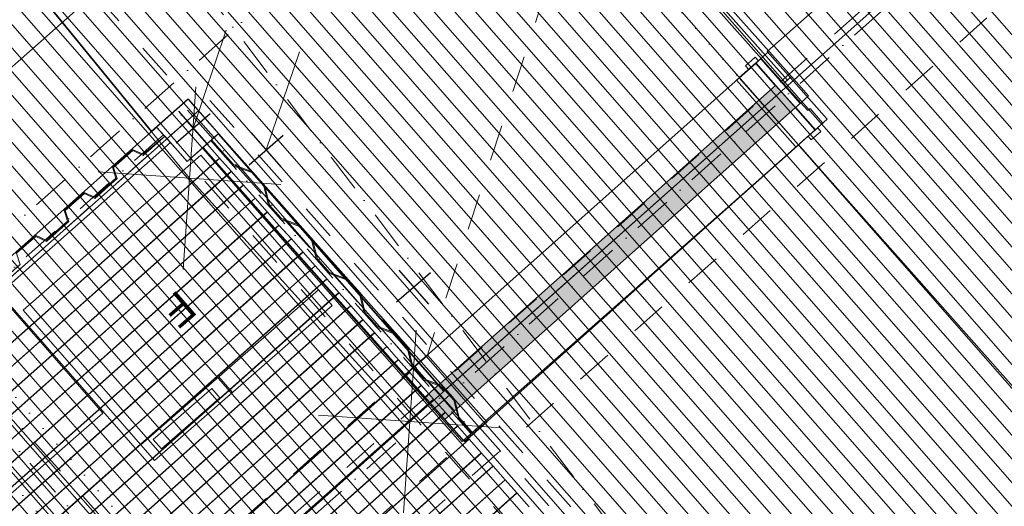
# Model space of a CAD drawing. Header units: millimetres. Extents: x -738537 to 1850049, y -250217 to 604013.
# Tile 192 of 204: x -168425 to -164622, y 518240 to 520120. Entities that reach past the tile are written whole.
import ezdxf

# ---------------------------------------------------------------- set-up
doc = ezdxf.new("R2010")
doc.units = ezdxf.units.MM
doc.header["$MEASUREMENT"] = 0
doc.set_wipeout_variables(frame=1)
for name, pattern in [('Dashed', [280, 140, -140]), ('Dashed Small', [140, 70, -70]), ('Dense Dotted', [80, 0, -80]), ('Dot & Dashed', [280, 150, -60, 0, -70]), ('Dotted', [300, 0, -300]), ('Long Dashed', [700, 400, -300]), ('Wipeout_Contour', [1000, 0, -1000])]:
    doc.linetypes.add(name, pattern=pattern)
for name, color, linetype, lineweight in [('0_Pen_No__1', 214, 'Continuous', 35), ('0_Pen_No__128', 9, 'Continuous', 0), ('0_Pen_No__15', 7, 'Continuous', 20), ('0_Pen_No__16', 8, 'Continuous', 20), ('0_Pen_No__161', 1, 'Continuous', 5), ('0_Pen_No__2', 1, 'Continuous', 25), ('0_Pen_No__3', 30, 'Continuous', 15), ('0_Pen_No__4', 5, 'Continuous', 5), ('0_Pen_No__5', 4, 'Continuous', 5), ('0_Pen_No__6', 7, 'Continuous', 5), ('0_Pen_No__69', 255, 'Continuous', 20), ('0_Pen_No__8', 255, 'Continuous', 0), ('0_Pen_No__86', 255, 'Continuous', 20), ('0_Pen_No__90', 255, 'Continuous', 20)]:
    doc.layers.add(name, color=color, linetype=linetype, lineweight=lineweight)
for name, color, linetype, lineweight, true_color in [('0_Pen_No__10', 7, 'Continuous', 20, 0x996633), ('0_Pen_No__168', 7, 'Continuous', 5, 0x996633), ('0_Pen_No__7', 7, 'Continuous', 5, 0x9f07ff)]:
    doc.layers.add(name, color=color, linetype=linetype, lineweight=lineweight, true_color=true_color)
doc.styles.add('GENERATED_STYLE_3', font='GOTHICB.TTF')

msp = doc.modelspace()

# ---------------------------------------------------------------- hatches: boundary and pattern name
at = {"layer": '0_Pen_No__8', "linetype": 'Continuous', "lineweight": 0, "true_color": 0x3f3f3f}
for points in [[(-167894.4, 519705.1), (-167894.3, 519704.2), (-167893.9, 519703.3), (-167866.5, 519672.2), (-167863.5, 519674.9), (-167890, 519704.8), (-167774.8, 519807), (-167662, 519679.9), (-167688.9, 519656), (-167600, 519555.8), (-167527.9, 519528.8), (-167481.4, 519476.5), (-167463.2, 519401.7), (-167415.4, 519347.9), (-167343.4, 519320.9), (-167296.9, 519268.6), (-167278.7, 519193.8), (-167230.9, 519140), (-167158.8, 519113), (-167112.3, 519060.6), (-167094.1, 518985.9), (-167046.3, 518932), (-166974.3, 518905.1), (-166927.8, 518852.7), (-166909.6, 518778), (-166865.8, 518728.6), (-166793.7, 518701.7), (-166747.2, 518649.3), (-166729, 518574.5), (-166681.2, 518520.7), (-166609.2, 518493.7), (-166562.7, 518441.4), (-166544.5, 518366.6), (-166496.7, 518312.8), (-166424.6, 518285.8), (-166378.2, 518233.5), (-166359.9, 518158.7), (-166312.2, 518104.9), (-166240.1, 518077.9), (-166193.6, 518025.6), (-166175.4, 517950.8), (-166135.6, 517905.9), (-166063.5, 517879), (-166017, 517826.6), (-165998.8, 517751.9), (-165951, 517698), (-165879, 517671.1), (-165832.5, 517618.7), (-165814.3, 517543.9), (-165773.1, 517497.6), (-165701.1, 517470.6), (-165654.6, 517418.3), (-165636.4, 517343.5), (-165588.6, 517289.7), (-165516.5, 517262.7), (-165470.1, 517210.4), (-165451.8, 517135.6), (-165412, 517090.7), (-165340, 517063.8), (-165293.5, 517011.4), (-165275.3, 516936.7), (-165227.5, 516882.8), (-165155.4, 516855.9), (-165108.9, 516803.5), (-165090.7, 516728.7), (-165042.9, 516674.9), (-164970.9, 516647.9), (-164924.4, 516595.6), (-164906.2, 516520.8), (-164858.4, 516467), (-164786.3, 516440), (-164739.9, 516387.7), (-164721.6, 516312.9), (-164677.8, 516263.6), (-164605.8, 516236.6), (-164559.3, 516184.2), (-164541.1, 516109.5), (-164493.3, 516055.6), (-164421.2, 516028.7), (-164374.8, 515976.3), (-164356.5, 515901.6), (-164308.8, 515847.7), (-164236.7, 515820.8), (-164190.2, 515768.4), (-164172, 515693.7), (-164124.2, 515639.8), (-164052.1, 515612.9), (-164005.7, 515560.5), (-163987.5, 515485.7), (-163960.9, 515455.8), (-163957.9, 515458.5), (-163983.8, 515487.7), (-164002, 515562.4), (-164049.8, 515616.3), (-164121.9, 515643.2), (-164168.3, 515695.6), (-164186.6, 515770.3), (-164234.4, 515824.2), (-164306.4, 515851.1), (-164352.9, 515903.5), (-164371.1, 515978.2), (-164418.9, 516032.1), (-164491, 516059), (-164537.4, 516111.4), (-164555.6, 516186.2), (-164603.4, 516240), (-164675.5, 516267), (-164718, 516314.8), (-164736.2, 516389.6), (-164784, 516443.4), (-164856.1, 516470.4), (-164902.5, 516522.7), (-164920.7, 516597.5), (-164968.5, 516651.3), (-165040.6, 516678.3), (-165087.1, 516730.7), (-165105.3, 516805.4), (-165153.1, 516859.3), (-165225.1, 516886.2), (-165271.6, 516938.6), (-165289.8, 517013.3), (-165337.6, 517067.2), (-165409.7, 517094.1), (-165448.2, 517137.5), (-165466.4, 517212.3), (-165514.2, 517266.1), (-165586.3, 517293.1), (-165632.7, 517345.4), (-165650.9, 517420.2), (-165698.7, 517474), (-165770.8, 517501), (-165810.6, 517545.9), (-165828.8, 517620.6), (-165876.6, 517674.5), (-165948.7, 517701.4), (-165995.2, 517753.8), (-166013.4, 517828.5), (-166061.2, 517882.4), (-166133.2, 517909.3), (-166171.8, 517952.7), (-166190, 518027.5), (-166237.8, 518081.3), (-166309.8, 518108.3), (-166356.3, 518160.6), (-166374.5, 518235.4), (-166422.3, 518289.2), (-166494.4, 518316.2), (-166540.8, 518368.5), (-166559, 518443.3), (-166606.8, 518497.1), (-166678.9, 518524.1), (-166725.4, 518576.5), (-166743.6, 518651.2), (-166791.4, 518705.1), (-166863.4, 518732), (-166905.9, 518779.9), (-166924.1, 518854.6), (-166971.9, 518908.5), (-167044, 518935.4), (-167090.5, 518987.8), (-167108.7, 519062.6), (-167156.5, 519116.4), (-167228.5, 519143.4), (-167275, 519195.7), (-167293.2, 519270.5), (-167341, 519324.3), (-167413.1, 519351.3), (-167459.6, 519403.6), (-167477.8, 519478.4), (-167525.6, 519532.2), (-167597.6, 519559.2), (-167643.4, 519610.8), (-167683.3, 519655.7), (-167658.6, 519677.6), (-167657.8, 519678.6), (-167657.6, 519679.6), (-167657.7, 519680.7), (-167658.3, 519681.8), (-167771.8, 519809.7), (-167772.5, 519810.3), (-167773.8, 519810.9), (-167775.1, 519811), (-167776.8, 519810.5), (-167777.5, 519810), (-167893.9, 519706.7), (-167894.3, 519705.8)], [(-167863.5, 519674.9), (-167948, 519599.9), (-167988.7, 519618.6), (-168066.4, 519549.6), (-168052.7, 519507), (-168134.9, 519433.9), (-168175.6, 519452.6), (-168253.4, 519383.6), (-168239.7, 519341), (-168321.9, 519268), (-168363.6, 519287.1), (-168441, 519218.4), (-168427.3, 519175.8), (-168509.6, 519102.8), (-168549.3, 519121), (-168627.4, 519051.7), (-168613.6, 519009.1), (-168700.4, 518932.1), (-168741, 518950.8), (-168819.1, 518881.5), (-168805.7, 518839.9), (-168888, 518766.9), (-168928.7, 518785.6), (-169006.1, 518716.9), (-168992, 518673.2), (-169074.3, 518600.2), (-169115, 518618.9), (-169192.8, 518549.9), (-169179, 518507.2), (-169261.3, 518434.2), (-169302, 518452.9), (-169379.7, 518383.9), (-169366, 518341.3), (-169447.8, 518263.3), (-169361.4, 518340), (-169375.1, 518382.6), (-169301.3, 518448.2), (-169260.6, 518429.5), (-169174.4, 518506), (-169188.2, 518548.6), (-169114.3, 518614.2), (-169073.6, 518595.5), (-168987.4, 518671.9), (-169001.5, 518715.6), (-168928, 518780.9), (-168887.3, 518762.2), (-168801.1, 518838.6), (-168814.5, 518880.2), (-168740.3, 518946.1), (-168699.7, 518927.4), (-168609, 519007.8), (-168622.7, 519050.4), (-168548.5, 519116.3), (-168508.9, 519098), (-168422.7, 519174.5), (-168436.4, 519217.1), (-168362.9, 519282.4), (-168321.2, 519263.3), (-168235, 519339.7), (-168248.8, 519382.4), (-168174.9, 519447.9), (-168134.2, 519429.2), (-168048.1, 519505.7), (-168061.8, 519548.3), (-167987.9, 519613.9), (-167947.3, 519595.2)]]:
    msp.add_hatch(color=250, dxfattribs=at).paths.add_polyline_path(points)

# ---------------------------------------------------------------- linework, layer by layer
at = {"layer": '0_Pen_No__1', "color": 7, "linetype": 'Continuous', "lineweight": 35}
msp.add_line((-165581.2, 519951.8), (-165608.9, 519927.2), dxfattribs=at)
msp.add_line((-165581.2, 519951.8), (-165608.9, 519927.2), dxfattribs=at)
msp.add_line((-165581.2, 519951.8), (-165608.9, 519927.2), dxfattribs=at)
msp.add_lwpolyline([(-166928.3, 531806.3), (-159411.4, 525241.3), (-166786.1, 518684.9), (-167774.5, 519812.7), (-167915.8, 519687.3), (-169462.1, 521581.4), (-170999.8, 523450.9), (-171760.3, 524705.1), (-169916.6, 527470), (-169343.8, 527088.1), (-168053.7, 529013), (-167424.2, 525918.9), (-166241.8, 524667.7), (-165143.7, 525687.8), (-165950.1, 526566.2), (-167282.9, 531400.3)], close=True, dxfattribs=at)
at = {"layer": '0_Pen_No__3', "color": 7, "linetype": 'Continuous', "lineweight": 15}
for p, q in [((-165584.1, 519974.7), (-165621.5, 519941.4)), ((-165608.9, 519927.2), (-165571.5, 519960.5)), ((-165571.5, 519960.5), (-165584.1, 519974.7)), ((-165562.5, 519968.4), (-165581.2, 519951.8)), ((-165621.5, 519941.4), (-165608.9, 519927.2)), ((-166651.2, 518547.4), (-166711, 518494.3)), ((-160006.5, 511060.8), (-166651.2, 518547.4)), ((-160066.3, 511007.7), (-166711, 518494.3))]:
    msp.add_line(p, q, dxfattribs=at)
msp.add_lwpolyline([(-161459.3, 523616.4), (-162528.4, 524819), (-165486.5, 522193.5), (-164417.7, 520986.2), (-165655.5, 519885.8), (-158661.4, 512020.6), (-161000.3, 509940.8), (-160550.1, 509434.5), (-160072.2, 509869.7), (-146311.3, 491713.3), (-146288.8, 491683.7), (-141875.7, 485860.3), (-134132.3, 489842.1), (-149778.1, 515524.1), (-150456.9, 515110.5), (-159275.2, 525087.2), (-159407, 524970.1), (-159640.9, 525233.1)], close=True, dxfattribs=at)
for points in [[(-166378.2, 518233.5), (-166424.6, 518285.8), (-166496.7, 518312.8), (-166544.5, 518366.6), (-166562.7, 518441.4), (-166609.2, 518493.7), (-166681.2, 518520.7), (-166729, 518574.5), (-166747.2, 518649.3), (-166793.7, 518701.7), (-166865.8, 518728.6), (-166909.6, 518778), (-166927.8, 518852.7), (-166974.3, 518905.1), (-167046.3, 518932), (-167094.1, 518985.9), (-167112.3, 519060.6), (-167158.8, 519113), (-167230.9, 519140), (-167278.7, 519193.8), (-167296.9, 519268.6), (-167343.4, 519320.9), (-167415.4, 519347.9), (-167463.2, 519401.7), (-167481.4, 519476.5), (-167527.9, 519528.8), (-167600, 519555.8), (-167688.9, 519656), (-167662, 519679.9), (-167774.8, 519807), (-167890, 519704.8), (-167863.5, 519674.9), (-167893.7, 519702.9), (-167777.5, 519810), (-167772.5, 519810.3), (-167658.3, 519681.8), (-167683.3, 519655.7), (-167643.4, 519610.8), (-167597.6, 519559.2), (-167525.6, 519532.2), (-167477.8, 519478.4), (-167459.6, 519403.6), (-167413.1, 519351.3), (-167341, 519324.3), (-167293.2, 519270.5), (-167275, 519195.7), (-167228.5, 519143.4), (-167156.5, 519116.4), (-167108.7, 519062.6), (-167090.5, 518987.8), (-167044, 518935.4), (-166971.9, 518908.5), (-166924.1, 518854.6), (-166905.9, 518779.9), (-166863.4, 518732), (-166791.4, 518705.1), (-166743.6, 518651.2), (-166725.4, 518576.5), (-166678.9, 518524.1), (-166606.8, 518497.1), (-166559, 518443.3), (-166540.8, 518368.5), (-166494.4, 518316.2), (-166422.3, 518289.2), (-166374.5, 518235.4)], [(-168441, 519218.4), (-168363.6, 519287.1), (-168321.9, 519268), (-168239.7, 519341), (-168253.4, 519383.6), (-168175.6, 519452.6), (-168134.9, 519433.9), (-168052.7, 519507), (-168066.4, 519549.6), (-167988.7, 519618.6), (-167948, 519599.9), (-167860.8, 519671.9), (-167947.3, 519595.2), (-167987.9, 519613.9), (-168061.8, 519548.3), (-168048.1, 519505.7), (-168134.2, 519429.2), (-168174.9, 519447.9), (-168248.8, 519382.4), (-168235, 519339.7), (-168321.2, 519263.3), (-168362.9, 519282.4), (-168436.4, 519217.1), (-168422.7, 519174.5), (-168508.9, 519098)]]:
    msp.add_lwpolyline(points, dxfattribs=at)
at = {"layer": '0_Pen_No__5', "color": 7, "linetype": 'Dot & Dashed', "lineweight": 5}
msp.add_line((-160036.6, 511034.1), (-166681.2, 518520.7), dxfattribs=at)
at = {"layer": '0_Pen_No__6', "color": 7, "linetype": 'Dashed', "lineweight": 5}
msp.add_lwpolyline([(-164447.9, 520961.4), (-165559.5, 522215.8), (-165698.2, 522372.9), (-168134.3, 520219.7), (-166885.4, 518806.8)], dxfattribs=at)
at = {"layer": '0_Pen_No__69', "color": 255, "linetype": 'Dot & Dashed', "lineweight": 20}
msp.add_line((-160493.1, 509481.6), (-169261.3, 519396.1), dxfattribs=at)
at = {"layer": '0_Pen_No__90', "color": 255, "linetype": 'Continuous', "lineweight": 20}
for p, q in [((-160454.6, 509528.7), (-169209.5, 519428)), ((-160545.1, 509449.8), (-169299.4, 519348.5))]:
    msp.add_line(p, q, dxfattribs=at)

# ---------------------------------------------------------------- next in the draw order: wipeouts: each hides what was drawn before it
at = {"color": 254, "linetype": 'Wipeout_Contour', "lineweight": 0, "ltscale": 2313201.876745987}
msp.add_wipeout([(-167777.5, 519572), (-167656.3, 519679.6), (-167774.5, 519812.7), (-167895.7, 519705.2)], dxfattribs=at)

# ---------------------------------------------------------------- next in the draw order: linework, layer by layer
at = {"layer": '0_Pen_No__10', "color": 25, "linetype": 'Dot & Dashed', "lineweight": 20, "true_color": 0x996633}
msp.add_line((-167777, 519770.3), (-163775.5, 515262), dxfattribs=at)
at = {"layer": '0_Pen_No__128', "color": 9, "linetype": 'Long Dashed', "lineweight": 0}
msp.add_line((-167754.3, 519700.7), (-166156.9, 524440.7), dxfattribs=at)
at = {"layer": '0_Pen_No__3', "color": 7, "linetype": 'Continuous', "lineweight": 15}
for p, q in [((-167774.5, 519812.7), (-167895.7, 519705.1)), ((-167656.3, 519679.6), (-167774.5, 519812.7)), ((-167895.7, 519705.1), (-169476.7, 518301.8)), ((-167895.7, 519705.1), (-167777.5, 519572)), ((-167895.7, 519705.1), (-167842.6, 519645.3)), ((-167777.5, 519572), (-167656.3, 519679.6)), ((-167716.2, 519626.5), (-167656.3, 519679.6)), ((-167656.3, 519679.6), (-163822.9, 515360.6)), ((-167842.6, 519645.3), (-169423.6, 518242)), ((-167716.2, 519626.5), (-163882.7, 515307.5))]:
    msp.add_line(p, q, dxfattribs=at)
at = {"layer": '0_Pen_No__3', "color": 7, "linetype": 'Dashed Small', "lineweight": 15}
for p, q in [((-167774.5, 519812.7), (-167895.7, 519705.1)), ((-167656.3, 519679.6), (-167774.5, 519812.7)), ((-167895.7, 519705.1), (-167777.5, 519572)), ((-167777.5, 519572), (-167656.3, 519679.6))]:
    msp.add_line(p, q, dxfattribs=at)
at = {"layer": '0_Pen_No__3', "color": 7, "linetype": 'Dotted', "lineweight": 15}
for p, q in [((-167799.5, 519750.4), (-167754.6, 519790.3)), ((-167754.6, 519790.3), (-163753.1, 515281.9)), ((-167799.5, 519750.4), (-163798, 515242.1))]:
    msp.add_line(p, q, dxfattribs=at)
at = {"layer": '0_Pen_No__5', "color": 7, "linetype": 'Dot & Dashed', "lineweight": 5}
for p, q in [((-167869, 519675.1), (-169450, 518271.8)), ((-167686.4, 519652.9), (-163853, 515333.9))]:
    msp.add_line(p, q, dxfattribs=at)

# ---------------------------------------------------------------- next in the draw order: wipeouts: each hides what was drawn before it
at = {"color": 254, "linetype": 'Wipeout_Contour', "lineweight": 0, "ltscale": 9754086.387606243}
msp.add_wipeout([(-160225.7, 521702.2), (-161717.2, 523387.3), (-162555.8, 524335.5), (-165256.6, 521934.8), (-164417.7, 520986.2), (-165537.4, 519996.8), (-165305.8, 519735), (-165416.5, 519636.9), (-158808, 512184.7), (-157423.8, 513417.9), (-156349.9, 512212.2), (-154672.9, 513722.2), (-154023.4, 512994.4), (-152734.7, 514134), (-154821.5, 516494.1), (-153315.9, 517825.4), (-158270.7, 523430.4)], dxfattribs=at)

# ---------------------------------------------------------------- next in the draw order: hatches: boundary and pattern name
at = {"layer": '0_Pen_No__128', "linetype": 'Continuous', "lineweight": 0}
h = msp.add_hatch(dxfattribs=at)
h.set_pattern_fill('PATTERN__TILES_ANGLED', color=9, style=0, pattern_type=2)
h.set_pattern_definition([(41.24, (433280, 499600), (-263700, 300770), []), (131.24, (433280, 499600), (300770, 263700), [])])
h.paths.add_polyline_path([(-160225.7, 521702.2), (-161717.2, 523387.3), (-162555.8, 524335.5), (-165256.6, 521934.8), (-164417.7, 520986.2), (-165537.4, 519996.8), (-165305.8, 519735), (-165416.5, 519636.9), (-158808, 512184.7), (-157423.8, 513417.9), (-156349.9, 512212.2), (-154672.9, 513722.2), (-154023.4, 512994.4), (-152734.7, 514134), (-154821.5, 516494.1), (-153315.9, 517825.4), (-158270.7, 523430.4)])

# ---------------------------------------------------------------- next in the draw order: linework, layer by layer
at = {"layer": '0_Pen_No__1', "color": 7, "linetype": 'Continuous', "lineweight": 35}
for p, q in [((-165504.8, 519865.9), (-165581.2, 519951.8)), ((-165504.8, 519865.9), (-165581.2, 519951.8)), ((-165504.8, 519865.9), (-165581.2, 519951.8)), ((-165428.4, 519779.9), (-165504.8, 519865.9)), ((-165428.4, 519779.9), (-165504.8, 519865.9)), ((-165428.4, 519779.9), (-165504.8, 519865.9)), ((-165352, 519694), (-165428.4, 519779.9)), ((-165352, 519694), (-165428.4, 519779.9)), ((-165352, 519694), (-165428.4, 519779.9)), ((-165352, 519694), (-165379.6, 519669.4)), ((-165352, 519694), (-165379.6, 519669.4)), ((-165352, 519694), (-165379.6, 519669.4))]:
    msp.add_line(p, q, dxfattribs=at)
at = {"layer": '0_Pen_No__168', "color": 25, "linetype": 'Continuous', "lineweight": 5, "true_color": 0x996633}
msp.add_lwpolyline([(-160225.7, 521702.2), (-161716.5, 523387.9), (-162555.8, 524335.5), (-165256.6, 521934.8), (-164417.7, 520986.2), (-165537.4, 519996.8), (-165305.8, 519735), (-165416.5, 519636.9), (-158808, 512184.7), (-157423.8, 513417.9), (-156349.9, 512212.2), (-154672.9, 513722.2), (-154023.4, 512994.4), (-152734.7, 514134), (-154821.5, 516494.1), (-153315.9, 517825.4), (-158270.7, 523430.4)], close=True, dxfattribs=at)
at = {"layer": '0_Pen_No__3', "color": 7, "linetype": 'Continuous', "lineweight": 15}
for p, q in [((-165409.7, 519796.6), (-165562.5, 519968.4)), ((-165581.2, 519951.8), (-165428.4, 519779.9)), ((-165428.4, 519779.9), (-165409.7, 519796.6)), ((-165342.3, 519702.6), (-165379.6, 519669.4)), ((-165329.7, 519688.4), (-165342.3, 519702.6))]:
    msp.add_line(p, q, dxfattribs=at)
at = {"layer": '0_Pen_No__6', "color": 7, "linetype": 'Continuous', "lineweight": 5}
for p, q in [((-165805.8, 520276.7), (-165459, 519886.6)), ((-165444, 519899.9), (-165473.9, 519873.3)), ((-165377.6, 519825.1), (-165444, 519899.9)), ((-165473.9, 519873.3), (-165407.5, 519798.5)), ((-165407.5, 519798.5), (-165377.6, 519825.1)), ((-165407.5, 519798.5), (-165428.4, 519779.9)), ((-165428.4, 519779.9), (-165352, 519694)), ((-165380.9, 519768.7), (-165407.5, 519798.5)), ((-165371.9, 519776.6), (-165380.9, 519768.7)), ((-165322.1, 519720.6), (-165371.9, 519776.6)), ((-165352, 519694), (-165322.1, 519720.6))]:
    msp.add_line(p, q, dxfattribs=at)
for points in [[(-165820.8, 520263.4), (-165473.9, 519873.3), (-165459, 519886.6), (-165805.8, 520276.7)], [(-165805.8, 520276.7), (-165459, 519886.6), (-165444, 519899.9), (-165790.9, 520290)]]:
    msp.add_lwpolyline(points, close=True, dxfattribs=at)

# ---------------------------------------------------------------- next in the draw order: wipeouts: each hides what was drawn before it
at = {"color": 254, "linetype": 'Wipeout_Contour', "lineweight": 0, "ltscale": 12560755.47312737}
msp.add_wipeout([(-167777.5, 519572), (-167842.4, 519645.4), (-169426.2, 518245.2), (-169358.8, 518167), (-169419.9, 518114.3), (-161786.7, 509481), (-161708.6, 509550.1), (-161659.8, 509494.8), (-160959.5, 510119.4), (-160965.6, 510127.3), (-160789.1, 510283.9), (-160779, 510271.1), (-160082, 510889.8), (-160092.8, 510902), (-160086.7, 510907.3), (-160127.7, 510953.3), (-160006.5, 511060.8), (-160034.7, 511092), (-158807.6, 512185.1), (-165416.5, 519636.9), (-166715, 518490.7), (-167716.1, 519626.3)], dxfattribs=at)

# ---------------------------------------------------------------- next in the draw order: hatches: boundary and pattern name
at = {"layer": '0_Pen_No__6', "linetype": 'Continuous', "lineweight": 5}
h = msp.add_hatch(dxfattribs=at)
h.set_pattern_fill('PLYWOOD', style=0, pattern_type=2)
h.set_pattern_definition([(311.2073, (-160298.73, 517708.34), (45.13985, 39.52713), [])])
h.paths.add_polyline_path([(-160478.1, 527202.9), (-169738.8, 519016), (-161361.6, 509539.8), (-150638.5, 516072.5)])
at = {"layer": '0_Pen_No__7', "linetype": 'Continuous', "lineweight": 5, "true_color": 0x3f3f3f}
msp.add_hatch(color=250, dxfattribs=at).paths.add_polyline_path([(-165504.8, 519865.9), (-166859.5, 518661.5), (-166783.1, 518575.5), (-165428.4, 519779.9)])

# ---------------------------------------------------------------- next in the draw order: linework, layer by layer
at = {"layer": '0_Pen_No__1', "color": 7, "linetype": 'Continuous', "lineweight": 35}
for p, q in [((-165504.8, 519865.9), (-166859.5, 518661.5)), ((-165428.4, 519779.9), (-166783.1, 518575.5)), ((-166859.5, 518661.5), (-166935.9, 518747.4)), ((-166859.5, 518661.5), (-166935.9, 518747.4)), ((-166783.1, 518575.5), (-166859.5, 518661.5)), ((-166783.1, 518575.5), (-166859.5, 518661.5)), ((-166706.7, 518489.6), (-166783.1, 518575.5)), ((-166706.7, 518489.6), (-166783.1, 518575.5))]:
    msp.add_line(p, q, dxfattribs=at)
for points in [[(-165581.2, 519951.8), (-166935.9, 518747.4)], [(-166706.7, 518489.6), (-165352, 519694)]]:
    msp.add_lwpolyline(points, dxfattribs=at)
for points in [[(-165416.4, 519636.8), (-165645.6, 519894.6), (-165581.2, 519951.8), (-165352, 519694)], [(-166706.7, 518489.6), (-166935.9, 518747.4), (-166850, 518823.8), (-166620.8, 518566)]]:
    msp.add_lwpolyline(points, close=True, dxfattribs=at)
at = {"layer": '0_Pen_No__128', "color": 9, "linetype": 'Long Dashed', "lineweight": 0}
msp.add_line((-167473, 519616.7), (-165857.9, 524348.3), dxfattribs=at)
at = {"layer": '0_Pen_No__15', "color": 7, "linetype": 'Continuous', "lineweight": 20}
for p, q in [((-167769.2, 519507.7), (-169462.1, 521581.4)), ((-167793.8, 519155), (-167744.7, 519860.4)), ((-167793.8, 519155), (-167744.7, 519860.4)), ((-167416.5, 519483.1), (-168121.9, 519532.2)), ((-167416.5, 519483.1), (-168121.9, 519532.2)), ((-166918.3, 518567.3), (-167769.2, 519507.7)), ((-166942.8, 518214.6), (-166893.7, 518920)), ((-166565.6, 518542.8), (-167271, 518591.9))]:
    msp.add_line(p, q, dxfattribs=at)
at = {"layer": '0_Pen_No__16', "color": 8, "linetype": 'Continuous', "lineweight": 20}
msp.add_line((-169172.3, 519303.7), (-160810.9, 526694.3), dxfattribs=at)
at = {"layer": '0_Pen_No__16', "color": 8, "linetype": 'Dense Dotted', "lineweight": 20}
for p, q in [((-165017.4, 519185.6), (-167316.8, 521785.8)), ((-167113.3, 517159.9), (-169412.8, 519760.1)), ((-167351.6, 517081.4), (-169651, 519681.6))]:
    msp.add_line(p, q, dxfattribs=at)
at = {"layer": '0_Pen_No__161', "color": 1, "linetype": 'Dashed', "lineweight": 5}
for points in [[(-134080.8, 489757.6), (-134363.5, 489612.2), (-141432.8, 485974.3), (-141774.5, 485715.3), (-160005.6, 509770.4), (-160426.5, 509387.1), (-167789, 517831.7), (-164294.1, 520938.8), (-165362.9, 522146.1), (-162404.8, 524771.6), (-161335.7, 523569.1), (-159386.3, 525311.6), (-150333.3, 515063.1), (-149723.6, 515434.6)], [(-134568.4, 489894.8), (-134521.3, 489919), (-141617.3, 486267.4), (-141696.8, 486207.1), (-159948.4, 510289.2), (-160398.1, 509879.6), (-167304.4, 517800.9), (-163807.6, 520909.7), (-164876.2, 522116.8), (-162433.6, 524284.8), (-161363.7, 523081.3), (-159415.1, 524823.1), (-150400.5, 514618.2), (-149838.7, 514960.5)], [(-169513.2, 518189.3), (-167689.8, 519807.6), (-159803.6, 510922.7), (-161627, 509304.3)]]:
    msp.add_lwpolyline(points, close=True, dxfattribs=at)
at = {"layer": '0_Pen_No__2', "color": 7, "linetype": 'Continuous', "lineweight": 25}
for p, q in [((-159411.4, 525241.3), (-167898.1, 517696.3)), ((-167819.9, 519643.7), (-167688.7, 519757.8)), ((-167811.3, 519766.3), (-167697.2, 519635.1)), ((-167538.6, 519559.6), (-167407.4, 519673.7)), ((-167530.1, 519682.3), (-167416, 519551.1)), ((-166968.8, 519029.4), (-166837.6, 519143.6)), ((-166960.3, 519152.1), (-166846.1, 519020.9))]:
    msp.add_line(p, q, dxfattribs=at)
at = {"layer": '0_Pen_No__2', "color": 7, "linetype": 'Dashed', "lineweight": 25}
for p, q in [((-167994.6, 517806.2), (-166935.9, 518747.4)), ((-167509.9, 517780), (-166706.7, 518489.6))]:
    msp.add_line(p, q, dxfattribs=at)
at = {"layer": '0_Pen_No__3', "color": 7, "linetype": 'Continuous', "lineweight": 15}
for p, q in [((-167779.5, 519728), (-169513.2, 518189.3)), ((-167779.5, 519728), (-167652.8, 519585.1)), ((-165379.6, 519669.4), (-165367, 519655.2)), ((-165367, 519655.2), (-165329.7, 519688.4)), ((-167652.8, 519585.1), (-169386.4, 518046.4)), ((-167652.1, 519584.4), (-169385.7, 518045.7)), ((-167652.8, 519585.1), (-167607.6, 519534.3)), ((-167607.6, 519534.3), (-169341.2, 517995.6)), ((-167607, 519533.5), (-169340.6, 517994.8)), ((-167607.6, 519534.3), (-167559.8, 519480.4)), ((-167560.5, 519481.2), (-169294.1, 517942.5)), ((-167559.8, 519480.4), (-169293.5, 517941.7)), ((-167559.8, 519480.4), (-167514.7, 519429.6)), ((-167515.4, 519430.3), (-169249, 517891.6)), ((-167514.7, 519429.6), (-169248.3, 517890.9)), ((-167514.7, 519429.6), (-167468.2, 519377.2)), ((-167468.2, 519377.2), (-169201.8, 517838.5)), ((-167467.6, 519376.5), (-169201.2, 517837.8)), ((-167468.2, 519377.2), (-167423.1, 519326.4)), ((-167423.1, 519326.4), (-169156.7, 517787.7)), ((-167422.4, 519325.6), (-169156.1, 517786.9)), ((-167423.1, 519326.4), (-167375.3, 519272.5)), ((-167376, 519273.3), (-169109.6, 517734.6)), ((-167375.3, 519272.5), (-169108.9, 517733.8)), ((-167375.3, 519272.5), (-167330.2, 519221.7)), ((-167330.8, 519222.4), (-169064.4, 517683.7)), ((-167330.2, 519221.7), (-169063.8, 517683)), ((-167330.2, 519221.7), (-167283.7, 519169.3)), ((-167283.7, 519169.3), (-169017.3, 517630.6)), ((-167283, 519168.6), (-169016.7, 517629.9)), ((-167283.7, 519169.3), (-167238.6, 519118.5)), ((-167238.6, 519118.5), (-168972.2, 517579.8)), ((-167237.9, 519117.7), (-168971.5, 517579)), ((-167238.6, 519118.5), (-167190.8, 519064.6)), ((-167191.4, 519065.4), (-168925, 517526.7)), ((-167190.8, 519064.6), (-168924.4, 517525.9)), ((-167190.8, 519064.6), (-167145.6, 519013.8)), ((-167146.3, 519014.5), (-168879.9, 517475.8)), ((-167145.6, 519013.8), (-168879.2, 517475.1)), ((-167145.6, 519013.8), (-167099.2, 518961.4)), ((-167099.2, 518961.4), (-168832.8, 517422.7)), ((-167098.5, 518960.7), (-168832.1, 517422)), ((-167099.2, 518961.4), (-167054, 518910.6)), ((-167054, 518910.6), (-168787.6, 517371.9)), ((-167053.4, 518909.8), (-168787, 517371.1)), ((-167054, 518910.6), (-167006.2, 518856.7)), ((-167006.9, 518857.5), (-168740.5, 517318.7)), ((-167006.2, 518856.7), (-168739.9, 517318)), ((-167006.2, 518856.7), (-166961.1, 518805.9)), ((-166961.8, 518806.6), (-168695.4, 517267.9)), ((-166961.1, 518805.9), (-168694.7, 517267.2)), ((-166961.1, 518805.9), (-166918.6, 518758)), ((-166918.6, 518758), (-168652.2, 517219.3)), ((-166918, 518757.3), (-168651.6, 517218.5)), ((-166918.6, 518758), (-166873.5, 518707.2)), ((-166873.5, 518707.2), (-168607.1, 517168.4)), ((-166872.8, 518706.4), (-168606.4, 517167.7)), ((-166873.5, 518707.2), (-166825.7, 518653.3)), ((-166826.3, 518654.1), (-168560, 517115.3)), ((-166825.7, 518653.3), (-168559.3, 517114.6)), ((-166825.7, 518653.3), (-166780.6, 518602.5)), ((-166781.2, 518603.2), (-168514.8, 517064.5)), ((-166780.6, 518602.5), (-168514.2, 517063.7)), ((-166780.6, 518602.5), (-166734.1, 518550.1)), ((-166734.1, 518550.1), (-168467.7, 517011.4)), ((-166733.4, 518549.4), (-168467, 517010.6)), ((-166734.1, 518550.1), (-166688.9, 518499.3)), ((-166688.9, 518499.3), (-168422.6, 516960.5)), ((-166688.3, 518498.5), (-168421.9, 516959.8)), ((-166688.9, 518499.3), (-166641.2, 518445.4)), ((-166641.8, 518446.2), (-168375.4, 516907.4)), ((-166641.2, 518445.4), (-168374.8, 516906.7)), ((-166641.2, 518445.4), (-166596, 518394.6)), ((-166596.7, 518395.3), (-168330.3, 516856.6)), ((-166596, 518394.6), (-168329.6, 516855.8)), ((-166596, 518394.6), (-166549.6, 518342.2)), ((-166549.6, 518342.2), (-168283.2, 516803.5)), ((-166548.9, 518341.5), (-168282.5, 516802.7)), ((-166549.6, 518342.2), (-166504.4, 518291.4)), ((-166504.4, 518291.4), (-168238, 516752.6)), ((-166503.8, 518290.6), (-168237.4, 516751.9)), ((-166504.4, 518291.4), (-166456.6, 518237.5))]:
    msp.add_line(p, q, dxfattribs=at)
for points in [[(-167777.5, 519572), (-167716.1, 519626.3), (-166715, 518490.7), (-165416.5, 519636.9), (-158807.6, 512185.1), (-160034.7, 511092), (-160006.5, 511060.8), (-160127.7, 510953.3), (-160086.7, 510907.3), (-160092.8, 510902), (-160082, 510889.8), (-160779, 510271.1), (-160789.1, 510283.9), (-160965.6, 510127.3), (-160959.5, 510119.4), (-161659.8, 509494.8), (-161708.6, 509550.1), (-161786.7, 509481), (-169419.9, 518114.3), (-169358.8, 518167), (-169426.2, 518245.2), (-167842.4, 519645.4)], [(-168505.1, 519058.3), (-169429.9, 518249.3), (-169359.5, 518167.8), (-169419.9, 518114.3), (-167633, 516093.3), (-167191.7, 516479.3), (-168637.4, 518132), (-168103.4, 518599.2)]]:
    msp.add_lwpolyline(points, close=True, dxfattribs=at)
at = {"layer": '0_Pen_No__4', "color": 7, "linetype": 'Dashed', "lineweight": 5}
for p, q in [((-167774.5, 519812.7), (-160006.5, 511060.8)), ((-167895.7, 519705.1), (-160127.7, 510953.3))]:
    msp.add_line(p, q, dxfattribs=at)
at = {"layer": '0_Pen_No__4', "color": 7, "linetype": 'Continuous', "lineweight": 5}
for p, q in [((-167957, 518477.1), (-167270.4, 519076.3)), ((-167603.1, 518679.8), (-167655.7, 518740.1)), ((-167682.8, 518695.2), (-167908.8, 518497.9)), ((-167651.2, 518659), (-167682.8, 518695.2)), ((-167877.3, 518461.8), (-167651.2, 518659)), ((-167908.8, 518497.9), (-167877.3, 518461.8))]:
    msp.add_line(p, q, dxfattribs=at)
msp.add_lwpolyline([(-167904.4, 518416.8), (-167217.8, 519016), (-167724.6, 519596.7), (-168411.2, 518997.5)], close=True, dxfattribs=at)
at = {"layer": '0_Pen_No__5', "color": 7, "linetype": 'Dot & Dashed', "lineweight": 5}
for p, q in [((-157571.9, 528995.5), (-171175.5, 516901.3)), ((-157571.9, 528995.5), (-171175.5, 516901.3)), ((-156505.6, 527789.7), (-170109.2, 515695.5)), ((-156505.6, 527789.7), (-170109.2, 515695.5)), ((-170943, 524499.7), (-136359.9, 478867.9)), ((-170943, 524499.7), (-136359.9, 478867.9)), ((-170228.1, 520581.2), (-158978.1, 507927.2)), ((-170228.1, 520581.2), (-158978.1, 507927.2))]:
    msp.add_line(p, q, dxfattribs=at)
at = {"layer": '0_Pen_No__6', "color": 7, "linetype": 'Dashed', "lineweight": 5}
msp.add_line((-165698.2, 522372.9), (-166850, 518823.8), dxfattribs=at)
at = {"layer": '0_Pen_No__69', "color": 255, "linetype": 'Dot & Dashed', "lineweight": 20}
msp.add_line((-160493.1, 509481.6), (-169261.3, 519396.1), dxfattribs=at)
at = {"layer": '0_Pen_No__90', "color": 255, "linetype": 'Continuous', "lineweight": 20}
for p, q in [((-160455.2, 509529.3), (-169209.5, 519428)), ((-160545.1, 509449.8), (-169299.4, 519348.5))]:
    msp.add_line(p, q, dxfattribs=at)

# ---------------------------------------------------------------- next in the draw order: texts
at = {"layer": '0_Pen_No__86', "color": 255, "linetype": 'Continuous', "lineweight": 20, "insert": (-167811.4, 519080), "char_height": 120, "attachment_point": 7, "rotation": 221.1127, "style": 'GENERATED_STYLE_3'}
msp.add_mtext('\\A1;{\\pql;\\fArial|b0|i0|c0|p34;F}', dxfattribs=at)

doc.saveas('drawing.dxf')
